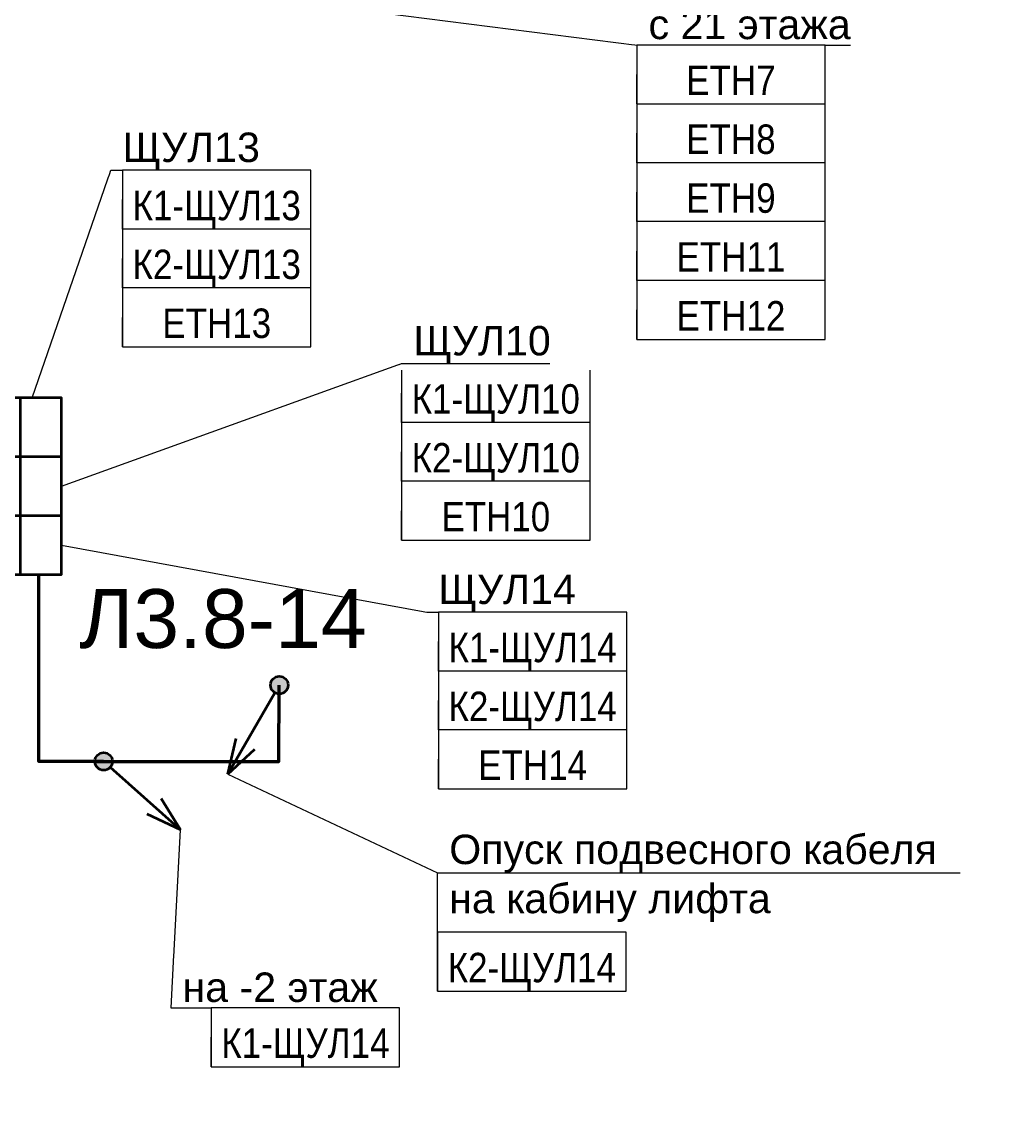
# Model space of a CAD drawing. Header units: millimetres. Extents: x -277772 to 277599, y -59564 to 282085.
# Tile 152 of 192: x -47104 to -38817, y 215413 to 224789. Entities that reach past the tile are written whole.
import ezdxf
from ezdxf import colors
from ezdxf.entities.mleader import LeaderData, LeaderLine
from ezdxf.enums import TextEntityAlignment as Align
from ezdxf.math import Vec2, Vec3

# ---------------------------------------------------------------- set-up
doc = ezdxf.new("R2018")
doc.units = ezdxf.units.MM
doc.set_wipeout_variables(frame=1)
doc.layers.add('UNPLOTTED', color=2, linetype='Continuous', plot=False)
for name, color, linetype, lineweight in [('КИП_выноска', 6, 'Continuous', 25), ('КИП_прибор', 140, 'Continuous', 50), ('КИП_трасса', 3, 'Continuous', 60)]:
    doc.layers.add(name, color=color, linetype=linetype, lineweight=lineweight)
doc.styles.add('CP.Text', font='arial.ttf')
doc.styles.add('GOST 2.304', font='arial.ttf', dxfattribs={"width": 0.85})
doc.linetypes.add('в трубе открыто', pattern='A,10,[133,ltypeshp.shx,S=0.75,R=0,X=-5,Y=2.5],-2.5,[130,ltypeshp.shx,S=2.5,R=-45,X=0,Y=0],-2.5', length=15)

# ---------------------------------------------------------------- blocks, each defined once
blk = doc.blocks.new('Шкаф')
at = {"linetype": 'Continuous'}
blk.add_wipeout([(-2.5, -2.5), (-2.5, 2.5), (2.5, 2.5), (2.5, -2.5)], dxfattribs=at)
at = {"color": 0, "linetype": 'Continuous'}
for points in [[(-2.5, -2.5), (2.5, -2.5), (2.5, 2.5), (-2.5, 2.5)], [(-2.5, -2.5), (2.5, -2.5), (2.5, -1), (-2.5, -1)]]:
    blk.add_lwpolyline(points, close=True, dxfattribs=at)
blk = doc.blocks.new('*U27')
at = {"lineweight": 50}
h = blk.add_hatch(color=256, dxfattribs=at)
h.dxf.hatch_style = 1
edge = h.paths.add_edge_path()
edge.add_arc((0, 0), 0.75, 240.04233, 600.04233)
for p, q in [((-0.375, -0.65), (-4.369, -7.581)), ((-4.369, -7.581), (-3.651, -4.532)), ((-4.369, -7.581), (-2.092, -5.431))]:
    blk.add_line(p, q, dxfattribs=at)
blk.add_circle((0, 0), 0.75, dxfattribs=at)
blk = doc.blocks.new('*U28')
at = {"lineweight": 50}
h = blk.add_hatch(color=256, dxfattribs=at)
h.dxf.hatch_style = 1
edge = h.paths.add_edge_path()
edge.add_arc((0, 0), 0.75, -41.65899, 318.34101)
for p, q in [((0.56, -0.499), (6.537, -5.816)), ((6.537, -5.816), (4.894, -3.15)), ((6.537, -5.816), (3.698, -4.494))]:
    blk.add_line(p, q, dxfattribs=at)
blk.add_circle((0, 0), 0.75, dxfattribs=at)
blk = doc.blocks.new('*U58')
at = {"color": 0, "linetype": 'Continuous', "lineweight": 30, "ltscale": 75, "width": 0.85, "flags": 104}
blk.add_attdef('ПРИМЕЧАНИЕ_1', text='', height=2.5, dxfattribs=at).set_placement((8, 3.611), align=Align.BOTTOM_CENTER)
at = {"color": 0, "lineweight": 30, "width": 0.85, "flags": 104}
blk.add_attdef('ПРИМЕЧАНИЕ_2', text='', height=2.5, dxfattribs=at).set_placement((8, -7.53), align=Align.BOTTOM_CENTER)
at = {"color": 0, "lineweight": 30, "style": 'GOST 2.304', "width": 0.85}
for tag, p in [('ИМЯ_КАБЕЛЯ_2', (8, -7.5)), ('ИМЯ_КАБЕЛЯ_3', (8, -12.5)), ('ИМЯ_КАБЕЛЯ_4', (8, -17.5)), ('ИМЯ_КАБЕЛЯ_5', (8, -22.5)), ('ИМЯ_КАБЕЛЯ_6', (8, -27.5)), ('ИМЯ_КАБЕЛЯ_7', (8, -32.5)), ('ИМЯ_КАБЕЛЯ_8', (8, -37.5)), ('ИМЯ_КАБЕЛЯ_9', (8, -42.5))]:
    blk.add_attdef(tag, text='', height=2.5, dxfattribs=at).set_placement(p, align=Align.BOTTOM_CENTER)
at = {"linetype": 'Continuous'}
blk.add_wipeout([(0, 2.5), (16, 2.5), (16, -2.5), (0, -2.5)], dxfattribs=at)
at = {"color": 0}
blk.add_line((0, -2.5), (0, 0), dxfattribs=at)
at = {"color": 0, "linetype": 'Continuous'}
blk.add_lwpolyline([(0, -2.5), (16, -2.5), (16, 2.5), (0, 2.5)], close=True, dxfattribs=at)
at = {"color": 0, "lineweight": 30, "style": 'GOST 2.304', "width": 0.85}
blk.add_attdef('ИМЯ_КАБЕЛЯ_1', text='', height=2.5, dxfattribs=at).set_placement((8, -2.5), align=Align.BOTTOM_CENTER)
blk = doc.blocks.new('_None')
blk = doc.blocks.new('*U57')
at = {"color": 0, "linetype": 'Continuous', "lineweight": 30, "ltscale": 75, "width": 0.85, "flags": 104}
blk.add_attdef('ПРИМЕЧАНИЕ_1', text='', height=2.5, dxfattribs=at).set_placement((8.014, -3.942), align=Align.BOTTOM_CENTER)
at = {"color": 0, "lineweight": 30, "width": 0.85, "flags": 104}
blk.add_attdef('ПРИМЕЧАНИЕ_2', text='', height=2.5, dxfattribs=at).set_placement((8.014, -15.082), align=Align.BOTTOM_CENTER)
at = {"color": 0, "lineweight": 30, "style": 'GOST 2.304', "width": 0.85}
for tag, p in [('ИМЯ_КАБЕЛЯ_2', (8.014, -15.052)), ('ИМЯ_КАБЕЛЯ_3', (8.014, -20.052)), ('ИМЯ_КАБЕЛЯ_4', (8.014, -25.052)), ('ИМЯ_КАБЕЛЯ_5', (8.014, -30.052)), ('ИМЯ_КАБЕЛЯ_6', (8.014, -35.052)), ('ИМЯ_КАБЕЛЯ_7', (8.014, -40.052)), ('ИМЯ_КАБЕЛЯ_8', (8.014, -45.052)), ('ИМЯ_КАБЕЛЯ_9', (8.014, -50.052))]:
    blk.add_attdef(tag, text='', height=2.5, dxfattribs=at).set_placement(p, align=Align.BOTTOM_CENTER)
at = {"linetype": 'Continuous'}
blk.add_wipeout([(0.014, -5.052), (16.014, -5.052), (16.014, -10.052), (0.014, -10.052)], dxfattribs=at)
at = {"color": 0}
blk.add_line((0.014, -10.052), (0, 0), dxfattribs=at)
at = {"color": 0, "linetype": 'Continuous'}
blk.add_lwpolyline([(0.014, -10.052), (16.014, -10.052), (16.014, -5.052), (0.014, -5.052)], close=True, dxfattribs=at)
at = {"color": 0, "lineweight": 30, "style": 'GOST 2.304', "width": 0.85}
blk.add_attdef('ИМЯ_КАБЕЛЯ_1', text='', height=2.5, dxfattribs=at).set_placement((8.014, -10.052), align=Align.BOTTOM_CENTER)

msp = doc.modelspace()

# ---------------------------------------------------------------- linework, layer by layer
at = {"layer": 'КИП_трасса', "ltscale": 100}
msp.add_lwpolyline([(-46485.7, 218509.3), (-44922.2, 218509.3), (-44919, 219157.7)], dxfattribs=at)

# ---------------------------------------------------------------- block references
at = {"layer": 'КИП_выноска'}
ref = msp.add_blockref('*U58', (-43880.6, 221638.3), dxfattribs=dict(at, xscale=100, yscale=100, zscale=100))
lines = msp.add_mtext('\\W0.8500;', dxfattribs={"layer": '0', "color": 0, "linetype": 'Continuous', "lineweight": 30, "ltscale": 75, "insert": (-43080.6, 221999.3), "char_height": 2.5, "attachment_point": 1})
ref.add_attrib('ПРИМЕЧАНИЕ_1', '', (-43080.6, 221999.3), dxfattribs={"flags": 104}).embed_mtext(lines)
ref.add_attrib('ИМЯ_КАБЕЛЯ_1', 'К1-ЩУЛ10', dxfattribs={"layer": '0', "color": 0, "lineweight": 30, "height": 250, "style": 'GOST 2.304', "width": 0.85}).set_placement((-43080.6, 221388.3), align=Align.BOTTOM_CENTER)
lines = msp.add_mtext('\\W0.8500;', dxfattribs={"layer": '0', "color": 0, "lineweight": 30, "insert": (-43080.6, 220885.3), "char_height": 2.5, "attachment_point": 1})
ref.add_attrib('ПРИМЕЧАНИЕ_2', '', (-43080.6, 220885.3), dxfattribs={"flags": 104}).embed_mtext(lines)
at = {"layer": 'КИП_выноска', "xscale": 100, "yscale": 100, "zscale": 100}
for name, p in [('*U27', (-44919, 219157.7)), ('*U28', (-46410.7, 218509.3))]:
    msp.add_blockref(name, p, dxfattribs=at)
at = {"layer": 'КИП_прибор', "linetype": 'ByBlock', "xscale": 100, "yscale": 100, "zscale": 100, "rotation": 270}
msp.add_blockref('Шкаф', (-47017.6, 221346.5), dxfattribs=at)

# ---------------------------------------------------------------- texts
at = {"layer": 'UNPLOTTED', "style": 'CP.Text'}
msp.add_text('Л3.8-14', height=500, dxfattribs=at).set_placement((-46616.5, 219472.5))

# ---------------------------------------------------------------- leaders
at = {"layer": 'КИП_выноска'}
ml = msp.add_multileader_mtext('Standard', dxfattribs=at)
ml.set_content('с 21 этажа', color=256, style='CP.Text')
ml.set_leader_properties(color=256, linetype='ByLayer', lineweight=-1)
ml.set_arrow_properties(name='NONE')
ml.build(insert=Vec2(0, 0))
ml.multileader.update_dxf_attribs({"has_dogleg": 0, "text_left_attachment_type": 6, "text_right_attachment_type": 6, "dogleg_length": 0.5, "arrow_head_size": 300})
ctx = ml.context
ctx.base_point, ctx.char_height, ctx.arrow_head_size, ctx.landing_gap_size, ctx.plane_origin = Vec3(-41883.6, 224594.1), 250, 300, 100, Vec3(-41373.4, 223940.2)
ctx.left_attachment, ctx.right_attachment = 6, 6
notes = []
notes.append((ctx, [(0, (1, 1, 0), (-41884.1, 224594.1), (1, 0), 0.5, [(0, [(-44200, 224888.3)], 0, [])])]))
ctx.mtext.insert, ctx.mtext.width, ctx.mtext.defined_height, ctx.mtext.flow_direction = Vec3(-41783.6, 224894.1), 1864.405, 275.6, 5
ctx.mtext.has_bg_fill, ctx.mtext.bg_color, ctx.mtext.bg_scale_factor, ctx.mtext.bg_transparency, ctx.mtext.use_window_bg_color = 1, -1027028792, 1.5, 0, 1
for ctx, leaders in notes:
    for number, flags, end, landing, length, lines in leaders:
        leader = LeaderData()
        leader.index, (leader.has_last_leader_line, leader.has_dogleg_vector, leader.attachment_direction) = number, flags
        leader.last_leader_point, leader.dogleg_vector, leader.dogleg_length = Vec3(end), Vec3(landing), length
        for number, points, colour, breaks in lines:
            line = LeaderLine()
            line.index, line.vertices, line.color, line.breaks = number, Vec3.list(points), colors.encode_raw_color(colour), breaks
            leader.lines.append(line)
        ctx.leaders.append(leader)

# ---------------------------------------------------------------- next in the draw order: block references
ref = msp.add_blockref('*U58', (-41883.6, 223844.1), dxfattribs=dict(at, xscale=100, yscale=100, zscale=100))
lines = msp.add_mtext('\\W0.8500;', dxfattribs={"layer": '0', "color": 0, "linetype": 'Continuous', "lineweight": 30, "ltscale": 75, "insert": (-41083.6, 224205.2), "char_height": 2.5, "attachment_point": 1})
ref.add_attrib('ПРИМЕЧАНИЕ_1', '', (-41083.6, 224205.2), dxfattribs={"flags": 104}).embed_mtext(lines)
ref.add_attrib('ИМЯ_КАБЕЛЯ_1', 'ETH8', dxfattribs={"layer": '0', "color": 0, "lineweight": 30, "height": 250, "style": 'GOST 2.304', "width": 0.85}).set_placement((-41083.6, 223594.1), align=Align.BOTTOM_CENTER)
lines = msp.add_mtext('\\W0.8500;', dxfattribs={"layer": '0', "color": 0, "lineweight": 30, "insert": (-41083.6, 223091.1), "char_height": 2.5, "attachment_point": 1})
ref.add_attrib('ПРИМЕЧАНИЕ_2', '', (-41083.6, 223091.1), dxfattribs={"flags": 104}).embed_mtext(lines)
ref = msp.add_blockref('*U58', (-43880.6, 221138.3), dxfattribs=dict(at, xscale=100, yscale=100, zscale=100))
lines = msp.add_mtext('\\W0.8500;', dxfattribs={"layer": '0', "color": 0, "linetype": 'Continuous', "lineweight": 30, "ltscale": 75, "insert": (-43080.6, 221499.3), "char_height": 2.5, "attachment_point": 1})
ref.add_attrib('ПРИМЕЧАНИЕ_1', '', (-43080.6, 221499.3), dxfattribs={"flags": 104}).embed_mtext(lines)
ref.add_attrib('ИМЯ_КАБЕЛЯ_1', 'К2-ЩУЛ10', dxfattribs={"layer": '0', "color": 0, "lineweight": 30, "height": 250, "style": 'GOST 2.304', "width": 0.85}).set_placement((-43080.6, 220888.3), align=Align.BOTTOM_CENTER)
lines = msp.add_mtext('\\W0.8500;', dxfattribs={"layer": '0', "color": 0, "lineweight": 30, "insert": (-43080.6, 220385.3), "char_height": 2.5, "attachment_point": 1})
ref.add_attrib('ПРИМЕЧАНИЕ_2', '', (-43080.6, 220385.3), dxfattribs={"flags": 104}).embed_mtext(lines)

# ---------------------------------------------------------------- next in the draw order: leaders
ml = msp.add_multileader_mtext('Standard', dxfattribs=at)
ml.set_content('ЩУЛ13', color=256, style='CP.Text')
ml.set_leader_properties(color=256, linetype='ByLayer', lineweight=-1)
ml.set_arrow_properties(name='NONE')
ml.build(insert=Vec2(0, 0))
ml.multileader.update_dxf_attribs({"has_dogleg": 0, "text_left_attachment_type": 6, "text_right_attachment_type": 6, "dogleg_length": 0.5, "arrow_head_size": 300})
ctx = ml.context
ctx.base_point, ctx.char_height, ctx.arrow_head_size, ctx.landing_gap_size, ctx.plane_origin = Vec3(-46350.6, 223531), 250, 300, 100, Vec3(-43726.7, 220871.1)
ctx.left_attachment, ctx.right_attachment = 6, 6
notes = []
notes.append((ctx, [(0, (1, 1, 0), (-46351.1, 223531), (1, 0), 0.5, [(0, [(-47017.6, 221596.5)], 0, [])])]))
ctx.mtext.insert, ctx.mtext.width, ctx.mtext.defined_height, ctx.mtext.flow_direction = Vec3(-46250.6, 223850.4), 1655.96, 319.4, 5
ctx.mtext.has_bg_fill, ctx.mtext.bg_color, ctx.mtext.bg_scale_factor, ctx.mtext.bg_transparency, ctx.mtext.use_window_bg_color = 1, -1027028792, 1.5, 0, 1
ml = msp.add_multileader_mtext('Standard', dxfattribs=at)
ml.set_content('на -2 этаж', color=256, style='CP.Text')
ml.set_leader_properties(color=256, linetype='ByLayer', lineweight=-1)
ml.set_arrow_properties(name='NONE')
ml.build(insert=Vec2(0, 0))
ml.multileader.update_dxf_attribs({"has_dogleg": 0, "text_left_attachment_type": 6, "text_right_attachment_type": 6, "dogleg_length": 0.5, "arrow_head_size": 300})
ctx = ml.context
ctx.base_point, ctx.char_height, ctx.arrow_head_size, ctx.landing_gap_size, ctx.plane_origin = Vec3(-45841, 216416.3), 250, 300, 100, Vec3(-42973.4, 213756.4)
ctx.left_attachment, ctx.right_attachment = 6, 6
notes.append((ctx, [(0, (1, 1, 0), (-45841.5, 216416.3), (1, 0), 0.5, [(0, [(-45759.9, 217929.1)], 0, [])])]))
ctx.mtext.insert, ctx.mtext.width, ctx.mtext.flow_direction = Vec3(-45741, 216716.3), 2299.325, 5
ctx.mtext.has_bg_fill, ctx.mtext.bg_color, ctx.mtext.bg_scale_factor, ctx.mtext.bg_transparency, ctx.mtext.use_window_bg_color = 1, -1027028792, 1.5, 0, 1
for ctx, leaders in notes:
    for number, flags, end, landing, length, lines in leaders:
        leader = LeaderData()
        leader.index, (leader.has_last_leader_line, leader.has_dogleg_vector, leader.attachment_direction) = number, flags
        leader.last_leader_point, leader.dogleg_vector, leader.dogleg_length = Vec3(end), Vec3(landing), length
        for number, points, colour, breaks in lines:
            line = LeaderLine()
            line.index, line.vertices, line.color, line.breaks = number, Vec3.list(points), colors.encode_raw_color(colour), breaks
            leader.lines.append(line)
        ctx.leaders.append(leader)

# ---------------------------------------------------------------- next in the draw order: block references
ref = msp.add_blockref('*U58', (-41883.6, 223344.1), dxfattribs=dict(at, xscale=100, yscale=100, zscale=100))
lines = msp.add_mtext('\\W0.8500;', dxfattribs={"layer": '0', "color": 0, "linetype": 'Continuous', "lineweight": 30, "ltscale": 75, "insert": (-41083.6, 223705.2), "char_height": 2.5, "attachment_point": 1})
ref.add_attrib('ПРИМЕЧАНИЕ_1', '', (-41083.6, 223705.2), dxfattribs={"flags": 104}).embed_mtext(lines)
ref.add_attrib('ИМЯ_КАБЕЛЯ_1', 'ETH9', dxfattribs={"layer": '0', "color": 0, "lineweight": 30, "height": 250, "style": 'GOST 2.304', "width": 0.85}).set_placement((-41083.6, 223094.1), align=Align.BOTTOM_CENTER)
lines = msp.add_mtext('\\W0.8500;', dxfattribs={"layer": '0', "color": 0, "lineweight": 30, "insert": (-41083.6, 222591.1), "char_height": 2.5, "attachment_point": 1})
ref.add_attrib('ПРИМЕЧАНИЕ_2', '', (-41083.6, 222591.1), dxfattribs={"flags": 104}).embed_mtext(lines)
ref = msp.add_blockref('*U58', (-46250.6, 223281), dxfattribs=dict(at, xscale=100, yscale=100, zscale=100))
lines = msp.add_mtext('\\W0.8500;', dxfattribs={"layer": '0', "color": 0, "linetype": 'Continuous', "lineweight": 30, "ltscale": 75, "insert": (-45450.6, 223642.1), "char_height": 2.5, "attachment_point": 1})
ref.add_attrib('ПРИМЕЧАНИЕ_1', '', (-45450.6, 223642.1), dxfattribs={"flags": 104}).embed_mtext(lines)
ref.add_attrib('ИМЯ_КАБЕЛЯ_1', 'К1-ЩУЛ13', dxfattribs={"layer": '0', "color": 0, "lineweight": 30, "height": 250, "style": 'GOST 2.304', "width": 0.85}).set_placement((-45450.6, 223031), align=Align.BOTTOM_CENTER)
lines = msp.add_mtext('\\W0.8500;', dxfattribs={"layer": '0', "color": 0, "lineweight": 30, "insert": (-45450.6, 222528), "char_height": 2.5, "attachment_point": 1})
ref.add_attrib('ПРИМЕЧАНИЕ_2', '', (-45450.6, 222528), dxfattribs={"flags": 104}).embed_mtext(lines)
ref = msp.add_blockref('*U58', (-45497.3, 216166.3), dxfattribs=dict(at, xscale=100, yscale=100, zscale=100))
lines = msp.add_mtext('\\W0.8500;', dxfattribs={"layer": '0', "color": 0, "linetype": 'Continuous', "lineweight": 30, "ltscale": 75, "insert": (-44697.3, 216527.3), "char_height": 2.5, "attachment_point": 1})
ref.add_attrib('ПРИМЕЧАНИЕ_1', '', (-44697.3, 216527.3), dxfattribs={"flags": 104}).embed_mtext(lines)
ref.add_attrib('ИМЯ_КАБЕЛЯ_1', 'К1-ЩУЛ14', dxfattribs={"layer": '0', "color": 0, "lineweight": 30, "height": 250, "style": 'GOST 2.304', "width": 0.85}).set_placement((-44697.3, 215916.3), align=Align.BOTTOM_CENTER)
lines = msp.add_mtext('\\W0.8500;', dxfattribs={"layer": '0', "color": 0, "lineweight": 30, "insert": (-44697.3, 215413.3), "char_height": 2.5, "attachment_point": 1})
ref.add_attrib('ПРИМЕЧАНИЕ_2', '', (-44697.3, 215413.3), dxfattribs={"flags": 104}).embed_mtext(lines)

# ---------------------------------------------------------------- next in the draw order: leaders
ml = msp.add_multileader_mtext('Standard', dxfattribs=at)
ml.set_content('ЩУЛ14', color=256, style='CP.Text')
ml.set_leader_properties(color=256, linetype='ByLayer', lineweight=-1)
ml.set_arrow_properties(name='NONE')
ml.build(insert=Vec2(0, 0))
ml.multileader.update_dxf_attribs({"has_dogleg": 0, "text_left_attachment_type": 6, "text_right_attachment_type": 6, "dogleg_length": 0.5, "arrow_head_size": 300})
ctx = ml.context
ctx.base_point, ctx.char_height, ctx.arrow_head_size, ctx.landing_gap_size, ctx.plane_origin = Vec3(-43667.6, 219777), 250, 300, 100, Vec3(-41043.8, 217117.1)
ctx.left_attachment, ctx.right_attachment = 6, 6
notes = []
notes.append((ctx, [(0, (1, 1, 0), (-43668.1, 219777), (1, 0), 0.5, [(0, [(-46767.6, 220346.5)], 0, [])])]))
ctx.mtext.insert, ctx.mtext.width, ctx.mtext.defined_height, ctx.mtext.flow_direction = Vec3(-43567.6, 220096.4), 1572.68, 319.4, 5
ctx.mtext.has_bg_fill, ctx.mtext.bg_color, ctx.mtext.bg_scale_factor, ctx.mtext.bg_transparency, ctx.mtext.use_window_bg_color = 1, -1027028792, 1.5, 0, 1
for ctx, leaders in notes:
    for number, flags, end, landing, length, lines in leaders:
        leader = LeaderData()
        leader.index, (leader.has_last_leader_line, leader.has_dogleg_vector, leader.attachment_direction) = number, flags
        leader.last_leader_point, leader.dogleg_vector, leader.dogleg_length = Vec3(end), Vec3(landing), length
        for number, points, colour, breaks in lines:
            line = LeaderLine()
            line.index, line.vertices, line.color, line.breaks = number, Vec3.list(points), colors.encode_raw_color(colour), breaks
            leader.lines.append(line)
        ctx.leaders.append(leader)

# ---------------------------------------------------------------- next in the draw order: linework, layer by layer
at = {"layer": 'КИП_трасса', "linetype": 'в трубе открыто', "ltscale": 100}
msp.add_lwpolyline([(-46410.7, 218509.3), (-46961.9, 218509.3), (-46961.9, 220096.5)], dxfattribs=at)

# ---------------------------------------------------------------- next in the draw order: block references
at = {"layer": 'КИП_выноска'}
ref = msp.add_blockref('*U58', (-41883.6, 224344.1), dxfattribs=dict(at, xscale=100, yscale=100, zscale=100))
lines = msp.add_mtext('\\W0.8500;', dxfattribs={"layer": '0', "color": 0, "linetype": 'Continuous', "lineweight": 30, "ltscale": 75, "insert": (-41083.6, 224705.2), "char_height": 2.5, "attachment_point": 1})
ref.add_attrib('ПРИМЕЧАНИЕ_1', '', (-41083.6, 224705.2), dxfattribs={"flags": 104}).embed_mtext(lines)
ref.add_attrib('ИМЯ_КАБЕЛЯ_1', 'ETH7', dxfattribs={"layer": '0', "color": 0, "lineweight": 30, "height": 250, "style": 'GOST 2.304', "width": 0.85}).set_placement((-41083.6, 224094.1), align=Align.BOTTOM_CENTER)
lines = msp.add_mtext('\\W0.8500;', dxfattribs={"layer": '0', "color": 0, "lineweight": 30, "insert": (-41083.6, 223591.1), "char_height": 2.5, "attachment_point": 1})
ref.add_attrib('ПРИМЕЧАНИЕ_2', '', (-41083.6, 223591.1), dxfattribs={"flags": 104}).embed_mtext(lines)
ref = msp.add_blockref('*U58', (-46250.6, 222781), dxfattribs=dict(at, xscale=100, yscale=100, zscale=100))
lines = msp.add_mtext('\\W0.8500;', dxfattribs={"layer": '0', "color": 0, "linetype": 'Continuous', "lineweight": 30, "ltscale": 75, "insert": (-45450.6, 223142.1), "char_height": 2.5, "attachment_point": 1})
ref.add_attrib('ПРИМЕЧАНИЕ_1', '', (-45450.6, 223142.1), dxfattribs={"flags": 104}).embed_mtext(lines)
ref.add_attrib('ИМЯ_КАБЕЛЯ_1', 'К2-ЩУЛ13', dxfattribs={"layer": '0', "color": 0, "lineweight": 30, "height": 250, "style": 'GOST 2.304', "width": 0.85}).set_placement((-45450.6, 222531), align=Align.BOTTOM_CENTER)
lines = msp.add_mtext('\\W0.8500;', dxfattribs={"layer": '0', "color": 0, "lineweight": 30, "insert": (-45450.6, 222028), "char_height": 2.5, "attachment_point": 1})
ref.add_attrib('ПРИМЕЧАНИЕ_2', '', (-45450.6, 222028), dxfattribs={"flags": 104}).embed_mtext(lines)
ref = msp.add_blockref('*U58', (-41883.6, 222844.1), dxfattribs=dict(at, xscale=100, yscale=100, zscale=100))
lines = msp.add_mtext('\\W0.8500;', dxfattribs={"layer": '0', "color": 0, "linetype": 'Continuous', "lineweight": 30, "ltscale": 75, "insert": (-41083.6, 223205.2), "char_height": 2.5, "attachment_point": 1})
ref.add_attrib('ПРИМЕЧАНИЕ_1', '', (-41083.6, 223205.2), dxfattribs={"flags": 104}).embed_mtext(lines)
ref.add_attrib('ИМЯ_КАБЕЛЯ_1', 'ETH11', dxfattribs={"layer": '0', "color": 0, "lineweight": 30, "height": 250, "style": 'GOST 2.304', "width": 0.85}).set_placement((-41083.6, 222594.1), align=Align.BOTTOM_CENTER)
lines = msp.add_mtext('\\W0.8500;', dxfattribs={"layer": '0', "color": 0, "lineweight": 30, "insert": (-41083.6, 222091.1), "char_height": 2.5, "attachment_point": 1})
ref.add_attrib('ПРИМЕЧАНИЕ_2', '', (-41083.6, 222091.1), dxfattribs={"flags": 104}).embed_mtext(lines)
ref = msp.add_blockref('*U58', (-43567.6, 219527), dxfattribs=dict(at, xscale=100, yscale=100, zscale=100))
lines = msp.add_mtext('\\W0.8500;', dxfattribs={"layer": '0', "color": 0, "linetype": 'Continuous', "lineweight": 30, "ltscale": 75, "insert": (-42767.6, 219888), "char_height": 2.5, "attachment_point": 1})
ref.add_attrib('ПРИМЕЧАНИЕ_1', '', (-42767.6, 219888), dxfattribs={"flags": 104}).embed_mtext(lines)
ref.add_attrib('ИМЯ_КАБЕЛЯ_1', 'К1-ЩУЛ14', dxfattribs={"layer": '0', "color": 0, "lineweight": 30, "height": 250, "style": 'GOST 2.304', "width": 0.85}).set_placement((-42767.6, 219277), align=Align.BOTTOM_CENTER)
lines = msp.add_mtext('\\W0.8500;', dxfattribs={"layer": '0', "color": 0, "lineweight": 30, "insert": (-42767.6, 218774), "char_height": 2.5, "attachment_point": 1})
ref.add_attrib('ПРИМЕЧАНИЕ_2', '', (-42767.6, 218774), dxfattribs={"flags": 104}).embed_mtext(lines)

# ---------------------------------------------------------------- next in the draw order: block references
ref = msp.add_blockref('*U58', (-41883.6, 222344.1), dxfattribs=dict(at, xscale=100, yscale=100, zscale=100))
lines = msp.add_mtext('\\W0.8500;', dxfattribs={"layer": '0', "color": 0, "linetype": 'Continuous', "lineweight": 30, "ltscale": 75, "insert": (-41083.6, 222705.2), "char_height": 2.5, "attachment_point": 1})
ref.add_attrib('ПРИМЕЧАНИЕ_1', '', (-41083.6, 222705.2), dxfattribs={"flags": 104}).embed_mtext(lines)
ref.add_attrib('ИМЯ_КАБЕЛЯ_1', 'ETH12', dxfattribs={"layer": '0', "color": 0, "lineweight": 30, "height": 250, "style": 'GOST 2.304', "width": 0.85}).set_placement((-41083.6, 222094.1), align=Align.BOTTOM_CENTER)
lines = msp.add_mtext('\\W0.8500;', dxfattribs={"layer": '0', "color": 0, "lineweight": 30, "insert": (-41083.6, 221591.1), "char_height": 2.5, "attachment_point": 1})
ref.add_attrib('ПРИМЕЧАНИЕ_2', '', (-41083.6, 221591.1), dxfattribs={"flags": 104}).embed_mtext(lines)
ref = msp.add_blockref('*U58', (-43567.6, 219027), dxfattribs=dict(at, xscale=100, yscale=100, zscale=100))
lines = msp.add_mtext('\\W0.8500;', dxfattribs={"layer": '0', "color": 0, "linetype": 'Continuous', "lineweight": 30, "ltscale": 75, "insert": (-42767.6, 219388), "char_height": 2.5, "attachment_point": 1})
ref.add_attrib('ПРИМЕЧАНИЕ_1', '', (-42767.6, 219388), dxfattribs={"flags": 104}).embed_mtext(lines)
ref.add_attrib('ИМЯ_КАБЕЛЯ_1', 'К2-ЩУЛ14', dxfattribs={"layer": '0', "color": 0, "lineweight": 30, "height": 250, "style": 'GOST 2.304', "width": 0.85}).set_placement((-42767.6, 218777), align=Align.BOTTOM_CENTER)
lines = msp.add_mtext('\\W0.8500;', dxfattribs={"layer": '0', "color": 0, "lineweight": 30, "insert": (-42767.6, 218274), "char_height": 2.5, "attachment_point": 1})
ref.add_attrib('ПРИМЕЧАНИЕ_2', '', (-42767.6, 218274), dxfattribs={"flags": 104}).embed_mtext(lines)

# ---------------------------------------------------------------- next in the draw order: leaders
ml = msp.add_multileader_mtext('Standard', dxfattribs=at)
ml.set_content('ЩУЛ10', color=256, style='CP.Text')
ml.set_leader_properties(color=256, linetype='ByLayer', lineweight=-1)
ml.set_arrow_properties(name='NONE')
ml.build(insert=Vec2(0, 0))
ml.multileader.update_dxf_attribs({"has_dogleg": 0, "text_left_attachment_type": 6, "text_right_attachment_type": 6, "dogleg_length": 0.5, "arrow_head_size": 300})
ctx = ml.context
ctx.base_point, ctx.char_height, ctx.arrow_head_size, ctx.landing_gap_size, ctx.plane_origin = Vec3(-43880.6, 221888.3), 250, 300, 100, Vec3(-41356.8, 219228.4)
ctx.left_attachment, ctx.right_attachment = 6, 6
notes = []
notes.append((ctx, [(0, (1, 1, 0), (-43881.1, 221888.3), (1, 0), 0.5, [(0, [(-46767.6, 220846.5)], 0, [])])]))
ctx.mtext.insert, ctx.mtext.width, ctx.mtext.defined_height, ctx.mtext.flow_direction = Vec3(-43780.6, 222207.7), 1655.96, 319.4, 5
ctx.mtext.has_bg_fill, ctx.mtext.bg_color, ctx.mtext.bg_scale_factor, ctx.mtext.bg_transparency, ctx.mtext.use_window_bg_color = 1, -1027028792, 1.5, 0, 1
for ctx, leaders in notes:
    for number, flags, end, landing, length, lines in leaders:
        leader = LeaderData()
        leader.index, (leader.has_last_leader_line, leader.has_dogleg_vector, leader.attachment_direction) = number, flags
        leader.last_leader_point, leader.dogleg_vector, leader.dogleg_length = Vec3(end), Vec3(landing), length
        for number, points, colour, breaks in lines:
            line = LeaderLine()
            line.index, line.vertices, line.color, line.breaks = number, Vec3.list(points), colors.encode_raw_color(colour), breaks
            leader.lines.append(line)
        ctx.leaders.append(leader)

# ---------------------------------------------------------------- next in the draw order: block references
ref = msp.add_blockref('*U58', (-46250.6, 222281), dxfattribs=dict(at, xscale=100, yscale=100, zscale=100))
lines = msp.add_mtext('\\W0.8500;', dxfattribs={"layer": '0', "color": 0, "linetype": 'Continuous', "lineweight": 30, "ltscale": 75, "insert": (-45450.6, 222642.1), "char_height": 2.5, "attachment_point": 1})
ref.add_attrib('ПРИМЕЧАНИЕ_1', '', (-45450.6, 222642.1), dxfattribs={"flags": 104}).embed_mtext(lines)
ref.add_attrib('ИМЯ_КАБЕЛЯ_1', 'ETH13', dxfattribs={"layer": '0', "color": 0, "lineweight": 30, "height": 250, "style": 'GOST 2.304', "width": 0.85}).set_placement((-45450.6, 222031), align=Align.BOTTOM_CENTER)
lines = msp.add_mtext('\\W0.8500;', dxfattribs={"layer": '0', "color": 0, "lineweight": 30, "insert": (-45450.6, 221528), "char_height": 2.5, "attachment_point": 1})
ref.add_attrib('ПРИМЕЧАНИЕ_2', '', (-45450.6, 221528), dxfattribs={"flags": 104}).embed_mtext(lines)
ref = msp.add_blockref('*U58', (-43880.6, 220638.3), dxfattribs=dict(at, xscale=100, yscale=100, zscale=100))
lines = msp.add_mtext('\\W0.8500;', dxfattribs={"layer": '0', "color": 0, "linetype": 'Continuous', "lineweight": 30, "ltscale": 75, "insert": (-43080.6, 220999.3), "char_height": 2.5, "attachment_point": 1})
ref.add_attrib('ПРИМЕЧАНИЕ_1', '', (-43080.6, 220999.3), dxfattribs={"flags": 104}).embed_mtext(lines)
ref.add_attrib('ИМЯ_КАБЕЛЯ_1', 'ETH10', dxfattribs={"layer": '0', "color": 0, "lineweight": 30, "height": 250, "style": 'GOST 2.304', "width": 0.85}).set_placement((-43080.6, 220388.3), align=Align.BOTTOM_CENTER)
lines = msp.add_mtext('\\W0.8500;', dxfattribs={"layer": '0', "color": 0, "lineweight": 30, "insert": (-43080.6, 219885.3), "char_height": 2.5, "attachment_point": 1})
ref.add_attrib('ПРИМЕЧАНИЕ_2', '', (-43080.6, 219885.3), dxfattribs={"flags": 104}).embed_mtext(lines)
at = {"layer": 'КИП_прибор', "linetype": 'ByBlock', "xscale": 100, "yscale": 100, "zscale": 100, "rotation": 270}
msp.add_blockref('Шкаф', (-47017.6, 220846.5), dxfattribs=at)

# ---------------------------------------------------------------- next in the draw order: leaders
at = {"layer": 'КИП_выноска'}
ml = msp.add_multileader_mtext('Standard', dxfattribs=at)
ml.set_content('Опуск подвесного кабеля\\Pна кабину лифта', color=256, style='CP.Text')
ml.set_leader_properties(color=256, linetype='ByLayer', lineweight=-1)
ml.set_arrow_properties(name='NONE')
ml.build(insert=Vec2(0, 0))
ml.multileader.update_dxf_attribs({"has_dogleg": 0, "text_left_attachment_type": 6, "text_right_attachment_type": 6, "dogleg_length": 0.5, "arrow_head_size": 300})
ctx = ml.context
ctx.base_point, ctx.char_height, ctx.arrow_head_size, ctx.landing_gap_size, ctx.plane_origin = Vec3(-43576.1, 217563.6), 250, 300, 100, Vec3(-41050.6, 214454.8)
ctx.left_attachment, ctx.right_attachment = 6, 6
notes = []
notes.append((ctx, [(0, (1, 1, 0), (-43576.6, 217563.6), (1, 0), 0.5, [(0, [(-45355.9, 218399.6)], 0, [])])]))
ctx.mtext.insert, ctx.mtext.width, ctx.mtext.flow_direction = Vec3(-43476.1, 217887.1), 4659.571, 5
ctx.mtext.has_bg_fill, ctx.mtext.bg_color, ctx.mtext.bg_scale_factor, ctx.mtext.bg_transparency, ctx.mtext.use_window_bg_color = 1, -1073741824, 1.1, 0, 1
for ctx, leaders in notes:
    for number, flags, end, landing, length, lines in leaders:
        leader = LeaderData()
        leader.index, (leader.has_last_leader_line, leader.has_dogleg_vector, leader.attachment_direction) = number, flags
        leader.last_leader_point, leader.dogleg_vector, leader.dogleg_length = Vec3(end), Vec3(landing), length
        for number, points, colour, breaks in lines:
            line = LeaderLine()
            line.index, line.vertices, line.color, line.breaks = number, Vec3.list(points), colors.encode_raw_color(colour), breaks
            leader.lines.append(line)
        ctx.leaders.append(leader)

# ---------------------------------------------------------------- next in the draw order: block references
ref = msp.add_blockref('*U58', (-43567.6, 218527), dxfattribs=dict(at, xscale=100, yscale=100, zscale=100))
lines = msp.add_mtext('\\W0.8500;', dxfattribs={"layer": '0', "color": 0, "linetype": 'Continuous', "lineweight": 30, "ltscale": 75, "insert": (-42767.6, 218888), "char_height": 2.5, "attachment_point": 1})
ref.add_attrib('ПРИМЕЧАНИЕ_1', '', (-42767.6, 218888), dxfattribs={"flags": 104}).embed_mtext(lines)
ref.add_attrib('ИМЯ_КАБЕЛЯ_1', 'ETH14', dxfattribs={"layer": '0', "color": 0, "lineweight": 30, "height": 250, "style": 'GOST 2.304', "width": 0.85}).set_placement((-42767.6, 218277), align=Align.BOTTOM_CENTER)
lines = msp.add_mtext('\\W0.8500;', dxfattribs={"layer": '0', "color": 0, "lineweight": 30, "insert": (-42767.6, 217774), "char_height": 2.5, "attachment_point": 1})
ref.add_attrib('ПРИМЕЧАНИЕ_2', '', (-42767.6, 217774), dxfattribs={"flags": 104}).embed_mtext(lines)
ref = msp.add_blockref('*U57', (-43576.1, 217563.6), dxfattribs=dict(at, xscale=100, yscale=100, zscale=100))
lines = msp.add_mtext('\\W0.8500;', dxfattribs={"layer": '0', "color": 0, "linetype": 'Continuous', "lineweight": 30, "ltscale": 75, "insert": (-42774.7, 217169.4), "char_height": 2.5, "attachment_point": 1})
ref.add_attrib('ПРИМЕЧАНИЕ_1', '', (-42774.7, 217169.4), dxfattribs={"flags": 104}).embed_mtext(lines)
ref.add_attrib('ИМЯ_КАБЕЛЯ_1', 'К2-ЩУЛ14', dxfattribs={"layer": '0', "color": 0, "lineweight": 30, "height": 250, "style": 'GOST 2.304', "width": 0.85}).set_placement((-42774.7, 216558.4), align=Align.BOTTOM_CENTER)
lines = msp.add_mtext('\\W0.8500;', dxfattribs={"layer": '0', "color": 0, "lineweight": 30, "insert": (-42774.7, 216055.4), "char_height": 2.5, "attachment_point": 1})
ref.add_attrib('ПРИМЕЧАНИЕ_2', '', (-42774.7, 216055.4), dxfattribs={"flags": 104}).embed_mtext(lines)
at = {"layer": 'КИП_прибор', "linetype": 'ByBlock', "xscale": 100, "yscale": 100, "zscale": 100, "rotation": 270}
msp.add_blockref('Шкаф', (-47017.6, 220346.5), dxfattribs=at)

doc.saveas('drawing.dxf')
